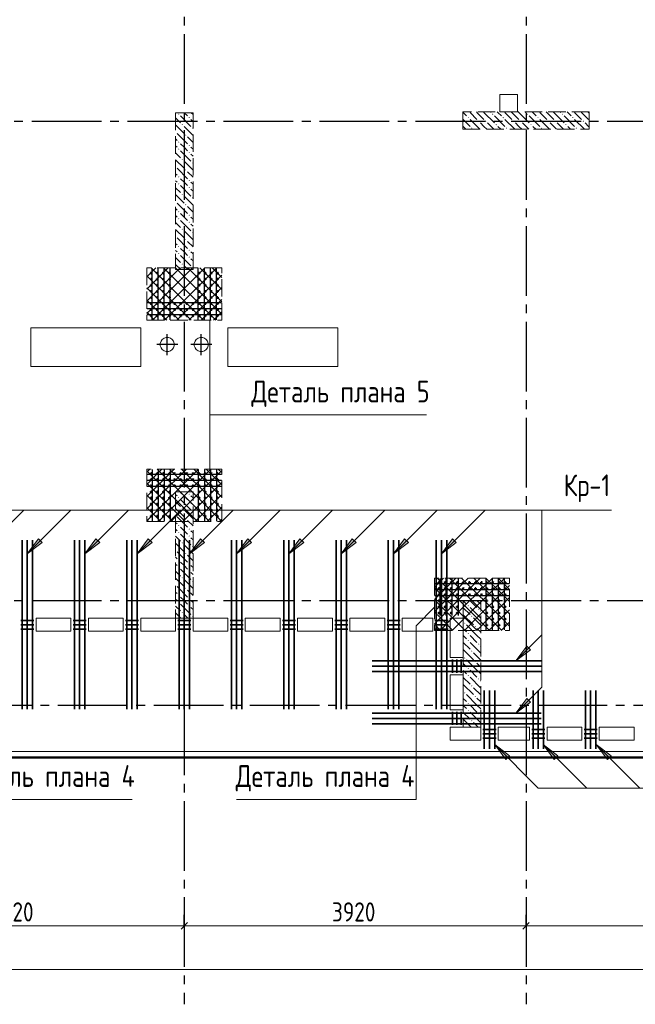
# Model space of a CAD drawing. Header units: millimetres. Extents: x 0 to 61017, y 0 to 42000.
# Tile 13 of 16: x 36872 to 43932, y 16970 to 28267. Entities that reach past the tile are written whole.
import ezdxf

# ---------------------------------------------------------------- set-up
doc = ezdxf.new("R2010")
doc.units = ezdxf.units.MM
doc.linetypes.add('______2', pattern=[270, 200, -70])
doc.linetypes.add('______5', pattern=[1100, 800, -100, 100, -100])
for name, color, linetype, lineweight, true_color in [('S1 Стержни арматуры фон', 7, '______2', 13, 0xa0a0a0), ('Вспомогательная арматура', 7, 'Continuous', 18, 0x656565), ('Поперечная арматура', 7, 'Continuous', 18, 0x5a2814), ('Поперечное армирование AW фон', 7, '______2', 13, 0xa0a0a0)]:
    doc.layers.add(name, color=color, linetype=linetype, lineweight=lineweight, true_color=true_color)
for name, color, linetype, lineweight in [('Standard', 7, 'Continuous', 25), ('ЖБ Перекрытие верхний уровень', 7, 'Continuous', 35), ('ЖБ Пилон', 7, 'Continuous', 35), ('Оси', 40, '______5', 18), ('Позиционная метка номер позиции', 7, 'Continuous', 13), ('Примечания', 7, 'Continuous', 25)]:
    doc.layers.add(name, color=color, linetype=linetype, lineweight=lineweight)
doc.styles.add('GOST 2.304-81', font='txt')

msp = doc.modelspace()

# ---------------------------------------------------------------- hatches: boundary and pattern name
at = {"layer": 'ЖБ Пилон', "linetype": 'Continuous', "lineweight": 18, "transparency": 33554687}
for points in [[(38690, 27183), (38697, 27190), (38703, 27183), (38697, 27177)], [(38810, 27143), (38817, 27150), (38823, 27143), (38817, 27137)], [(42010, 27143), (42017, 27150), (42023, 27143), (42017, 27137)], [(42290, 27183), (42297, 27190), (42303, 27183), (42297, 27177)], [(42410, 27143), (42417, 27150), (42423, 27143), (42417, 27137)], [(42690, 27183), (42697, 27190), (42703, 27183), (42697, 27177)], [(42810, 27143), (42817, 27150), (42823, 27143), (42817, 27137)], [(43090, 27183), (43097, 27190), (43103, 27183), (43097, 27177)], [(43210, 27143), (43217, 27150), (43223, 27143), (43217, 27137)], [(38730, 27063), (38737, 27070), (38743, 27063), (38737, 27057)], [(38850, 27023), (38857, 27030), (38860, 27027), (38860, 27020), (38857, 27017)], [(42050, 27023), (42057, 27030), (42063, 27023), (42057, 27017)], [(42130, 27103), (42137, 27110), (42143, 27103), (42137, 27097)], [(42210, 27103), (42217, 27110), (42223, 27103), (42217, 27097)], [(42330, 27063), (42337, 27070), (42343, 27063), (42337, 27057)], [(42450, 27023), (42457, 27030), (42463, 27023), (42457, 27017)], [(42530, 27103), (42537, 27110), (42543, 27103), (42537, 27097)], [(42610, 27103), (42617, 27110), (42623, 27103), (42617, 27097)], [(42730, 27063), (42737, 27070), (42743, 27063), (42737, 27057)], [(42850, 27023), (42857, 27030), (42863, 27023), (42857, 27017)], [(42930, 27103), (42937, 27110), (42943, 27103), (42937, 27097)], [(43010, 27103), (43017, 27110), (43023, 27103), (43017, 27097)], [(43130, 27063), (43137, 27070), (43143, 27063), (43137, 27057)], [(43250, 27023), (43257, 27030), (43263, 27023), (43257, 27017)], [(43330, 27103), (43337, 27110), (43343, 27103), (43337, 27097)], [(38660, 26987), (38663, 26983), (38660, 26980)], [(38770, 26943), (38777, 26950), (38783, 26943), (38777, 26937)], [(38690, 26863), (38697, 26870), (38703, 26863), (38697, 26857)], [(38690, 26783), (38697, 26790), (38703, 26783), (38697, 26777)], [(38810, 26823), (38817, 26830), (38823, 26823), (38817, 26817)], [(38730, 26663), (38737, 26670), (38743, 26663), (38737, 26657)], [(38810, 26743), (38817, 26750), (38823, 26743), (38817, 26737)], [(38660, 26587), (38663, 26583), (38660, 26580)], [(38770, 26543), (38777, 26550), (38783, 26543), (38777, 26537)], [(38850, 26623), (38857, 26630), (38860, 26627), (38860, 26620), (38857, 26617)], [(38690, 26463), (38697, 26470), (38703, 26463), (38697, 26457)], [(38690, 26383), (38697, 26390), (38703, 26383), (38697, 26377)], [(38810, 26423), (38817, 26430), (38823, 26423), (38817, 26417)], [(38810, 26343), (38817, 26350), (38823, 26343), (38817, 26337)], [(38730, 26263), (38737, 26270), (38743, 26263), (38737, 26257)], [(38850, 26223), (38857, 26230), (38860, 26227), (38860, 26220), (38857, 26217)], [(38660, 26187), (38663, 26183), (38660, 26180)], [(38770, 26143), (38777, 26150), (38783, 26143), (38777, 26137)], [(38690, 26063), (38697, 26070), (38703, 26063), (38697, 26057)], [(38690, 25983), (38697, 25990), (38703, 25983), (38697, 25977)], [(38810, 26023), (38817, 26030), (38823, 26023), (38817, 26017)], [(38810, 25943), (38817, 25950), (38823, 25943), (38817, 25937)], [(38660, 25787), (38663, 25783), (38660, 25780)], [(38730, 25863), (38737, 25870), (38743, 25863), (38737, 25857)], [(38850, 25823), (38857, 25830), (38860, 25827), (38860, 25820), (38857, 25817)], [(38690, 25663), (38697, 25670), (38703, 25663), (38697, 25657)], [(38770, 25743), (38777, 25750), (38783, 25743), (38777, 25737)], [(38690, 25583), (38697, 25590), (38703, 25583), (38697, 25577)], [(38810, 25623), (38817, 25630), (38823, 25623), (38817, 25617)], [(38810, 25543), (38817, 25550), (38823, 25543), (38817, 25537)], [(38730, 25463), (38737, 25470), (38743, 25463), (38737, 25457)], [(38850, 25423), (38857, 25430), (38860, 25427), (38860, 25420), (38857, 25417)], [(38810, 22823), (38817, 22830), (38823, 22823), (38817, 22817)], [(38690, 22783), (38697, 22790), (38703, 22783), (38697, 22777)], [(38810, 22743), (38817, 22750), (38823, 22743), (38817, 22737)], [(38730, 22663), (38737, 22670), (38743, 22663), (38737, 22657)], [(38850, 22623), (38857, 22630), (38860, 22627), (38860, 22620), (38857, 22617)], [(38660, 22587), (38663, 22583), (38660, 22580)], [(38770, 22543), (38777, 22550), (38783, 22543), (38777, 22537)], [(38690, 22463), (38697, 22470), (38703, 22463), (38697, 22457)], [(38690, 22383), (38697, 22390), (38703, 22383), (38697, 22377)], [(38810, 22423), (38817, 22430), (38823, 22423), (38817, 22417)], [(38730, 22263), (38737, 22270), (38743, 22263), (38737, 22257)], [(38810, 22343), (38817, 22350), (38823, 22343), (38817, 22337)], [(38660, 22187), (38663, 22183), (38660, 22180)], [(38770, 22143), (38777, 22150), (38783, 22143), (38777, 22137)], [(38850, 22223), (38857, 22230), (38860, 22227), (38860, 22220), (38857, 22217)], [(38690, 22063), (38697, 22070), (38703, 22063), (38697, 22057)], [(38690, 21983), (38697, 21990), (38703, 21983), (38697, 21977)], [(38810, 22023), (38817, 22030), (38823, 22023), (38817, 22017)], [(38810, 21943), (38817, 21950), (38823, 21943), (38817, 21937)], [(38730, 21863), (38737, 21870), (38743, 21863), (38737, 21857)], [(38850, 21823), (38857, 21830), (38860, 21827), (38860, 21820), (38857, 21817)], [(38660, 21787), (38663, 21783), (38660, 21780)], [(38770, 21743), (38777, 21750), (38783, 21743), (38777, 21737)], [(38690, 21663), (38697, 21670), (38703, 21663), (38697, 21657)], [(38690, 21583), (38697, 21590), (38703, 21583), (38697, 21577)], [(38810, 21623), (38817, 21630), (38823, 21623), (38817, 21617)], [(38730, 21463), (38737, 21470), (38743, 21463), (38737, 21457)], [(38810, 21543), (38817, 21550), (38823, 21543), (38817, 21537)], [(42010, 21543), (42017, 21550), (42023, 21543), (42017, 21537)], [(42130, 21503), (42137, 21510), (42143, 21503), (42137, 21497)], [(38850, 21423), (38857, 21430), (38860, 21427), (38860, 21420), (38857, 21417)], [(42050, 21423), (42057, 21430), (42063, 21423), (42057, 21417)], [(41970, 21343), (41977, 21350), (41983, 21343), (41977, 21337)], [(42090, 21303), (42097, 21310), (42103, 21303), (42097, 21297)], [(42010, 21223), (42017, 21230), (42023, 21223), (42017, 21217)], [(42010, 21143), (42017, 21150), (42023, 21143), (42017, 21137)], [(42050, 21023), (42057, 21030), (42063, 21023), (42057, 21017)], [(42130, 21103), (42137, 21110), (42143, 21103), (42137, 21097)], [(41970, 20943), (41977, 20950), (41983, 20943), (41977, 20937)], [(42090, 20903), (42097, 20910), (42103, 20903), (42097, 20897)], [(42010, 20823), (42017, 20830), (42023, 20823), (42017, 20817)], [(42010, 20743), (42017, 20750), (42023, 20743), (42017, 20737)], [(42130, 20703), (42137, 20710), (42143, 20703), (42137, 20697)], [(42050, 20623), (42057, 20630), (42063, 20623), (42057, 20617)], [(41970, 20543), (41977, 20550), (41983, 20543), (41977, 20537)], [(42090, 20503), (42097, 20510), (42103, 20503), (42097, 20497)], [(42010, 20423), (42017, 20430), (42023, 20423), (42017, 20417)], [(42010, 20343), (42017, 20350), (42023, 20343), (42017, 20337)], [(42050, 20223), (42057, 20230), (42063, 20223), (42057, 20217)], [(42130, 20303), (42137, 20310), (42143, 20303), (42137, 20297)]]:
    msp.add_hatch(color=7, dxfattribs=at).paths.add_polyline_path(points, flags=16)
at = {"layer": 'Позиционная метка номер позиции', "linetype": 'Continuous', "lineweight": 13, "transparency": 33554687}
for points in [[(37130, 22268), (36960, 22140), (37087, 22310)], [(37790, 22268), (37620, 22140), (37747, 22310)], [(38390, 22268), (38220, 22140), (38347, 22310)], [(38990, 22268), (38820, 22140), (38947, 22310)], [(39530, 22268), (39360, 22140), (39487, 22310)], [(40130, 22268), (39960, 22140), (40087, 22310)], [(40730, 22268), (40560, 22140), (40687, 22310)], [(41330, 22268), (41160, 22140), (41287, 22310)], [(41880, 22268), (41710, 22140), (41837, 22310)], [(42731, 21037), (42561, 20910), (42689, 21080)], [(42731, 20437), (42561, 20310), (42689, 20480)], [(42447, 19780), (42320, 19950), (42490, 19822)], [(43002, 19780), (42875, 19950), (43045, 19822)], [(43612, 19780), (43485, 19950), (43655, 19822)]]:
    msp.add_hatch(color=7, dxfattribs=at).paths.add_polyline_path(points, flags=16)

# ---------------------------------------------------------------- linework, layer by layer
at = {"layer": 'S1 Стержни арматуры фон', "color": 7, "linetype": 'Continuous', "lineweight": 35, "transparency": 33554687}
for p, q in [((36900, 22294), (36900, 20356)), ((36900, 22294), (36900, 20356)), ((36960, 22294), (36960, 20356)), ((36960, 22294), (36960, 20356)), ((37020, 22294), (37020, 20356)), ((37020, 22294), (37020, 20356)), ((37500, 22294), (37500, 20356)), ((37500, 22294), (37500, 20356)), ((37560, 22294), (37560, 20356)), ((37560, 22294), (37560, 20356)), ((37620, 22294), (37620, 20356)), ((37620, 22294), (37620, 20356)), ((38100, 22294), (38100, 20356)), ((38100, 22294), (38100, 20356)), ((38160, 22294), (38160, 20356)), ((38160, 22294), (38160, 20356)), ((38220, 22294), (38220, 20356)), ((38220, 22294), (38220, 20356)), ((38700, 22294), (38700, 20356)), ((38700, 22294), (38700, 20356)), ((38760, 22294), (38760, 20356)), ((38760, 22294), (38760, 20356)), ((38820, 22294), (38820, 20356)), ((38820, 22294), (38820, 20356)), ((39300, 22294), (39300, 20356)), ((39300, 22294), (39300, 20356)), ((39360, 22294), (39360, 20356)), ((39360, 22294), (39360, 20356)), ((39420, 22294), (39420, 20356)), ((39420, 22294), (39420, 20356)), ((39900, 22294), (39900, 20356)), ((39900, 22294), (39900, 20356)), ((39960, 22294), (39960, 20356)), ((39960, 22294), (39960, 20356)), ((40020, 22294), (40020, 20356)), ((40020, 22294), (40020, 20356)), ((40500, 22294), (40500, 20356)), ((40500, 22294), (40500, 20356)), ((40560, 22294), (40560, 20356)), ((40560, 22294), (40560, 20356)), ((40620, 22294), (40620, 20356)), ((40620, 22294), (40620, 20356)), ((41100, 22294), (41100, 20356)), ((41100, 22294), (41100, 20356)), ((41160, 22294), (41160, 20356)), ((41160, 22294), (41160, 20356)), ((41220, 22294), (41220, 20356)), ((41220, 22294), (41220, 20356)), ((41650, 22294), (41650, 20356)), ((41650, 22294), (41650, 20356)), ((41710, 22294), (41710, 20356)), ((41710, 22294), (41710, 20356)), ((41770, 22294), (41770, 20356)), ((41770, 22294), (41770, 20356)), ((42854, 20910), (40916, 20910)), ((42854, 20910), (40916, 20910)), ((42854, 20850), (40916, 20850)), ((42854, 20850), (40916, 20850)), ((42854, 20790), (40916, 20790)), ((42854, 20790), (40916, 20790)), ((42200, 19900), (42200, 20572)), ((42260, 19900), (42260, 20572)), ((42320, 19900), (42320, 20572)), ((42760, 19900), (42760, 20572)), ((42820, 19900), (42820, 20572)), ((42880, 19900), (42880, 20572)), ((43360, 19900), (43360, 20572)), ((43420, 19900), (43420, 20572)), ((43480, 19900), (43480, 20572)), ((42854, 20310), (40916, 20310)), ((42854, 20310), (40916, 20310)), ((42854, 20250), (40916, 20250)), ((42854, 20250), (40916, 20250)), ((42854, 20190), (40916, 20190)), ((42854, 20190), (40916, 20190))]:
    msp.add_line(p, q, dxfattribs=at)
at = {"layer": 'Standard', "color": 8, "linetype": '______5', "lineweight": -3, "transparency": 33554687}
for p, q in [((38565, 24420), (38565, 24660)), ((38955, 24420), (38955, 24660)), ((38685, 24540), (38445, 24540)), ((39075, 24540), (38835, 24540))]:
    msp.add_line(p, q, dxfattribs=at)
at = {"layer": 'Standard', "color": 251, "linetype": 'Continuous', "lineweight": -3, "true_color": 0x656565, "transparency": 33554687}
for p, q in [((38760, 17870), (38760, 17995)), ((42680, 17870), (42680, 17995)), ((38760, 17870), (38760, 17745)), ((38760, 17870), (38760, 17418)), ((42680, 17870), (42680, 17745)), ((42680, 17870), (42680, 17418))]:
    msp.add_line(p, q, dxfattribs=at)
at = {"layer": 'Standard', "color": 7, "linetype": 'Continuous', "lineweight": 13, "transparency": 33554687}
for p, q in [((34840, 17870), (38760, 17870)), ((38760, 17870), (42680, 17870)), ((42680, 17870), (45980, 17870)), ((49280, 17370), (7200, 17370))]:
    msp.add_line(p, q, dxfattribs=at)
at = {"layer": 'Standard', "color": 7, "linetype": 'Continuous', "lineweight": 25, "transparency": 33554687}
for p, q in [((38723, 17833), (38797, 17907)), ((42642, 17833), (42717, 17907))]:
    msp.add_line(p, q, dxfattribs=at)
at = {"layer": 'Standard', "color": 254, "linetype": 'Continuous', "lineweight": 50, "true_color": 0xc4c4ff, "transparency": 33554687}
msp.add_lwpolyline([(7025, 19800), (49780, 19800), (49780, 34900), (7025, 34900), (7025, 19800)], dxfattribs=at)
at = {"layer": 'Вспомогательная арматура', "color": 7, "linetype": 'Continuous', "lineweight": 25, "transparency": 33554687}
for p, q in [((38390, 24825), (38390, 25415)), ((38460, 24825), (38460, 25415)), ((38530, 24825), (38530, 25415)), ((38600, 24825), (38600, 25415)), ((38920, 24825), (38920, 25415)), ((38990, 24825), (38990, 25415)), ((39060, 24825), (39060, 25415)), ((39130, 24825), (39130, 25415)), ((39185, 25020), (38335, 25020)), ((39185, 24950), (38335, 24950)), ((39185, 24880), (38335, 24880)), ((39185, 23050), (38335, 23050)), ((38390, 23105), (38390, 22515)), ((38460, 23105), (38460, 22515)), ((38530, 23105), (38530, 22515)), ((38600, 23105), (38600, 22515)), ((38920, 23105), (38920, 22515)), ((38990, 23105), (38990, 22515)), ((39060, 23105), (39060, 22515)), ((39130, 23105), (39130, 22515)), ((39185, 22980), (38335, 22980)), ((39185, 22910), (38335, 22910)), ((41690, 21855), (41690, 21430)), ((41760, 21855), (41760, 21430)), ((41830, 21855), (41830, 21430)), ((41900, 21855), (41900, 21430)), ((42220, 21855), (42220, 21265)), ((42290, 21855), (42290, 21265)), ((42360, 21855), (42360, 21265)), ((42430, 21855), (42430, 21265)), ((41635, 21800), (42485, 21800)), ((41635, 21730), (42485, 21730)), ((41635, 21660), (42485, 21660))]:
    msp.add_line(p, q, dxfattribs=at)
at = {"layer": 'ЖБ Перекрытие верхний уровень', "color": 7, "linetype": 'Continuous', "lineweight": 18, "transparency": 33554687}
for p, q in [((42580, 27410), (42380, 27410)), ((42380, 27410), (42380, 27210)), ((42580, 27210), (42580, 27410)), ((42380, 27210), (42580, 27210)), ((38260, 24730), (37000, 24730)), ((37000, 24730), (37000, 24290)), ((38260, 24290), (38260, 24730)), ((40520, 24730), (39260, 24730)), ((39260, 24730), (39260, 24290)), ((40520, 24290), (40520, 24730)), ((38493, 24577), (38485, 24553)), ((38485, 24553), (38485, 24527)), ((38485, 24527), (38493, 24503)), ((38508, 24597), (38493, 24577)), ((38528, 24612), (38508, 24597)), ((38552, 24620), (38528, 24612)), ((38578, 24620), (38552, 24620)), ((38602, 24612), (38578, 24620)), ((38622, 24597), (38602, 24612)), ((38637, 24577), (38622, 24597)), ((38645, 24553), (38637, 24577)), ((38637, 24503), (38645, 24527)), ((38645, 24527), (38645, 24553)), ((38883, 24577), (38875, 24553)), ((38875, 24553), (38875, 24527)), ((38875, 24527), (38883, 24503)), ((38898, 24597), (38883, 24577)), ((38918, 24612), (38898, 24597)), ((38942, 24620), (38918, 24612)), ((38968, 24620), (38942, 24620)), ((38992, 24612), (38968, 24620)), ((39012, 24597), (38992, 24612)), ((39027, 24577), (39012, 24597)), ((39035, 24553), (39027, 24577)), ((39027, 24503), (39035, 24527)), ((39035, 24527), (39035, 24553)), ((38493, 24503), (38508, 24483)), ((38508, 24483), (38528, 24468)), ((38528, 24468), (38552, 24460)), ((38552, 24460), (38578, 24460)), ((38578, 24460), (38602, 24468)), ((38602, 24468), (38622, 24483)), ((38622, 24483), (38637, 24503)), ((38883, 24503), (38898, 24483)), ((38898, 24483), (38918, 24468)), ((38918, 24468), (38942, 24460)), ((38942, 24460), (38968, 24460)), ((38968, 24460), (38992, 24468)), ((38992, 24468), (39012, 24483)), ((39012, 24483), (39027, 24503)), ((37000, 24290), (38260, 24290)), ((39260, 24290), (40520, 24290)), ((37060, 21400), (37460, 21400)), ((37060, 21250), (37060, 21400)), ((37460, 21400), (37460, 21250)), ((37660, 21250), (37660, 21400)), ((37660, 21400), (38060, 21400)), ((38060, 21400), (38060, 21250)), ((38260, 21250), (38260, 21400)), ((38260, 21400), (38660, 21400)), ((38660, 21400), (38660, 21250)), ((38860, 21250), (38860, 21400)), ((38860, 21400), (39260, 21400)), ((39260, 21400), (39260, 21250)), ((39460, 21250), (39460, 21400)), ((39460, 21400), (39860, 21400)), ((39860, 21400), (39860, 21250)), ((40060, 21250), (40060, 21400)), ((40060, 21400), (40460, 21400)), ((40460, 21400), (40460, 21250)), ((40660, 21400), (41060, 21400)), ((40660, 21250), (40660, 21400)), ((41060, 21400), (41060, 21250)), ((41260, 21250), (41260, 21400)), ((41260, 21400), (41610, 21400)), ((41610, 21400), (41610, 21250)), ((41810, 20950), (41810, 21400)), ((41810, 21400), (41960, 21400)), ((41960, 21400), (41960, 20950)), ((37460, 21250), (37060, 21250)), ((38060, 21250), (37660, 21250)), ((38660, 21250), (38260, 21250)), ((39260, 21250), (38860, 21250)), ((39860, 21250), (39460, 21250)), ((40460, 21250), (40060, 21250)), ((41060, 21250), (40660, 21250)), ((41610, 21250), (41260, 21250)), ((41960, 20950), (41810, 20950)), ((41810, 20350), (41810, 20750)), ((41810, 20750), (41960, 20750)), ((41960, 20750), (41960, 20350)), ((41960, 20350), (41810, 20350)), ((41810, 20150), (42160, 20150)), ((41810, 20000), (41810, 20150)), ((42160, 20150), (42160, 20000)), ((42360, 20000), (42360, 20150)), ((42360, 20150), (42720, 20150)), ((42720, 20150), (42720, 20000)), ((42920, 20000), (42920, 20150)), ((42920, 20150), (43320, 20150)), ((43320, 20150), (43320, 20000)), ((43520, 20000), (43520, 20150)), ((43520, 20150), (43920, 20150)), ((43920, 20150), (43920, 20000)), ((42160, 20000), (41810, 20000)), ((42720, 20000), (42360, 20000)), ((43320, 20000), (42920, 20000)), ((43920, 20000), (43520, 20000)), ((28240, 19870), (49710, 19870))]:
    msp.add_line(p, q, dxfattribs=at)
at = {"layer": 'ЖБ Пилон', "color": 253, "linetype": '______2', "lineweight": 13, "true_color": 0xa0a0a0, "transparency": 33554687}
for p, q in [((38660, 27200), (38660, 25400)), ((38860, 27200), (38660, 27200)), ((38860, 25400), (38860, 27200)), ((43405, 27210), (41955, 27210)), ((41955, 27210), (41955, 27010)), ((43405, 27010), (43405, 27210)), ((41955, 27010), (43405, 27010)), ((38660, 25400), (38860, 25400)), ((38660, 22850), (38660, 21400)), ((38860, 22850), (38660, 22850)), ((38860, 21400), (38860, 22850)), ((41960, 21600), (41960, 20150)), ((42160, 21600), (41960, 21600)), ((42160, 20150), (42160, 21600)), ((38660, 21400), (38860, 21400)), ((41960, 20150), (42160, 20150))]:
    msp.add_line(p, q, dxfattribs=at)
at = {"layer": 'ЖБ Пилон', "color": 9, "linetype": 'Continuous', "lineweight": 18, "true_color": 0xc7c7c7, "transparency": 33554687}
for p, q in [((38660, 27140), (38717, 27083)), ((38717, 27163), (38837, 27043)), ((38797, 27163), (38760, 27200)), ((38837, 27123), (38860, 27100)), ((38840, 27200), (38860, 27180)), ((41957, 27203), (41955, 27205)), ((41955, 27125), (42037, 27043)), ((41997, 27163), (41957, 27203)), ((42037, 27203), (42117, 27123)), ((42037, 27123), (42150, 27010)), ((42117, 27203), (42110, 27210)), ((42117, 27203), (42197, 27123)), ((42190, 27210), (42197, 27203)), ((42197, 27203), (42317, 27083)), ((42270, 27210), (42277, 27203)), ((42317, 27163), (42437, 27043)), ((42357, 27203), (42350, 27210)), ((42397, 27163), (42357, 27203)), ((42437, 27203), (42517, 27123)), ((42437, 27123), (42550, 27010)), ((42517, 27203), (42510, 27210)), ((42517, 27203), (42597, 27123)), ((42590, 27210), (42597, 27203)), ((42597, 27203), (42717, 27083)), ((42670, 27210), (42677, 27203)), ((42717, 27163), (42837, 27043)), ((42757, 27203), (42750, 27210)), ((42797, 27163), (42757, 27203)), ((42837, 27203), (42917, 27123)), ((42837, 27123), (42950, 27010)), ((42917, 27203), (42910, 27210)), ((42917, 27203), (42997, 27123)), ((42990, 27210), (42997, 27203)), ((42997, 27203), (43117, 27083)), ((43070, 27210), (43077, 27203)), ((43117, 27163), (43237, 27043)), ((43157, 27203), (43150, 27210)), ((43197, 27163), (43157, 27203)), ((43237, 27203), (43317, 27123)), ((43237, 27123), (43350, 27010)), ((43317, 27203), (43310, 27210)), ((43317, 27203), (43397, 27123)), ((43390, 27210), (43397, 27203)), ((43397, 27203), (43405, 27195)), ((38660, 27060), (38757, 26963)), ((38757, 27043), (38860, 26940)), ((41957, 27043), (41990, 27010)), ((42197, 27043), (42157, 27083)), ((42230, 27010), (42197, 27043)), ((42237, 27083), (42310, 27010)), ((42357, 27043), (42390, 27010)), ((42597, 27043), (42557, 27083)), ((42630, 27010), (42597, 27043)), ((42637, 27083), (42710, 27010)), ((42757, 27043), (42790, 27010)), ((42997, 27043), (42957, 27083)), ((43030, 27010), (42997, 27043)), ((43037, 27083), (43110, 27010)), ((43157, 27043), (43190, 27010)), ((43397, 27043), (43357, 27083)), ((43405, 27035), (43397, 27043)), ((38660, 26900), (38677, 26883)), ((38677, 26963), (38797, 26843)), ((38860, 26860), (38797, 26923)), ((38660, 26820), (38677, 26803)), ((38757, 26803), (38717, 26843)), ((38797, 26763), (38757, 26803)), ((38837, 26803), (38860, 26780)), ((38660, 26740), (38717, 26683)), ((38717, 26763), (38837, 26643)), ((38837, 26723), (38860, 26700)), ((38660, 26660), (38757, 26563)), ((38677, 26563), (38797, 26443)), ((38757, 26643), (38860, 26540)), ((38660, 26500), (38677, 26483)), ((38757, 26403), (38717, 26443)), ((38860, 26460), (38797, 26523)), ((38660, 26420), (38677, 26403)), ((38660, 26340), (38717, 26283)), ((38717, 26363), (38837, 26243)), ((38797, 26363), (38757, 26403)), ((38837, 26403), (38860, 26380)), ((38837, 26323), (38860, 26300)), ((38660, 26260), (38757, 26163)), ((38757, 26243), (38860, 26140)), ((38660, 26100), (38677, 26083)), ((38677, 26163), (38797, 26043)), ((38860, 26060), (38797, 26123)), ((38660, 26020), (38677, 26003)), ((38757, 26003), (38717, 26043)), ((38797, 25963), (38757, 26003)), ((38837, 26003), (38860, 25980)), ((38660, 25940), (38717, 25883)), ((38717, 25963), (38837, 25843)), ((38837, 25923), (38860, 25900)), ((38660, 25860), (38757, 25763)), ((38677, 25763), (38797, 25643)), ((38757, 25843), (38860, 25740)), ((38660, 25700), (38677, 25683)), ((38860, 25660), (38797, 25723)), ((38660, 25620), (38677, 25603)), ((38660, 25540), (38717, 25483)), ((38757, 25603), (38717, 25643)), ((38717, 25563), (38837, 25443)), ((38797, 25563), (38757, 25603)), ((38837, 25603), (38860, 25580)), ((38660, 25460), (38720, 25400)), ((38757, 25443), (38800, 25400)), ((38837, 25523), (38860, 25500)), ((38757, 22803), (38717, 22843)), ((38790, 22850), (38797, 22843)), ((38660, 22820), (38677, 22803)), ((38660, 22740), (38717, 22683)), ((38717, 22763), (38837, 22643)), ((38797, 22763), (38757, 22803)), ((38837, 22803), (38860, 22780)), ((38837, 22723), (38860, 22700)), ((38660, 22660), (38757, 22563)), ((38757, 22643), (38860, 22540)), ((38660, 22500), (38677, 22483)), ((38677, 22563), (38797, 22443)), ((38860, 22460), (38797, 22523)), ((38660, 22420), (38677, 22403)), ((38757, 22403), (38717, 22443)), ((38797, 22363), (38757, 22403)), ((38837, 22403), (38860, 22380)), ((38660, 22340), (38717, 22283)), ((38660, 22260), (38757, 22163)), ((38717, 22363), (38837, 22243)), ((38837, 22323), (38860, 22300)), ((38677, 22163), (38797, 22043)), ((38757, 22243), (38860, 22140)), ((38660, 22100), (38677, 22083)), ((38757, 22003), (38717, 22043)), ((38860, 22060), (38797, 22123)), ((38660, 22020), (38677, 22003)), ((38660, 21940), (38717, 21883)), ((38717, 21963), (38837, 21843)), ((38797, 21963), (38757, 22003)), ((38837, 22003), (38860, 21980)), ((38837, 21923), (38860, 21900)), ((38660, 21860), (38757, 21763)), ((38757, 21843), (38860, 21740)), ((38660, 21700), (38677, 21683)), ((38677, 21763), (38797, 21643)), ((38860, 21660), (38797, 21723)), ((38660, 21620), (38677, 21603)), ((38757, 21603), (38717, 21643)), ((38797, 21563), (38757, 21603)), ((38837, 21603), (38860, 21580)), ((41997, 21563), (41960, 21600)), ((42040, 21600), (42117, 21523)), ((42120, 21600), (42160, 21560)), ((38660, 21540), (38717, 21483)), ((38717, 21563), (38837, 21443)), ((38837, 21523), (38860, 21500)), ((41960, 21520), (42037, 21443)), ((42037, 21523), (42157, 21403)), ((42160, 21480), (42157, 21483)), ((38660, 21460), (38720, 21400)), ((38757, 21443), (38800, 21400)), ((41960, 21440), (42077, 21323)), ((42160, 21320), (42077, 21403)), ((41960, 21280), (41997, 21243)), ((42117, 21203), (41997, 21323)), ((42117, 21283), (42160, 21240)), ((41997, 21163), (41960, 21200)), ((42037, 21203), (42117, 21123)), ((42117, 21203), (42160, 21160)), ((41960, 21120), (42037, 21043)), ((41960, 21040), (42077, 20923)), ((42037, 21123), (42157, 21003)), ((42160, 21080), (42157, 21083)), ((42117, 20803), (41997, 20923)), ((42160, 20920), (42077, 21003)), ((41960, 20880), (41997, 20843)), ((41997, 20763), (41960, 20800)), ((42037, 20803), (42117, 20723)), ((42117, 20883), (42160, 20840)), ((42117, 20803), (42160, 20760)), ((41960, 20720), (42037, 20643)), ((42037, 20723), (42157, 20603)), ((42160, 20680), (42157, 20683)), ((41960, 20640), (42077, 20523)), ((42160, 20520), (42077, 20603)), ((41960, 20480), (41997, 20443)), ((42117, 20403), (41997, 20523)), ((42117, 20483), (42160, 20440)), ((41997, 20363), (41960, 20400)), ((42037, 20403), (42117, 20323)), ((42117, 20403), (42160, 20360)), ((41960, 20320), (42037, 20243)), ((41960, 20240), (42050, 20150)), ((42037, 20323), (42157, 20203)), ((42160, 20280), (42157, 20283)), ((42130, 20150), (42077, 20203))]:
    msp.add_line(p, q, dxfattribs=at)
at = {"layer": 'Оси', "color": 8, "linetype": '______5', "lineweight": -3, "transparency": 33554687}
for p, q in [((38760, 35800), (38760, 16970)), ((42680, 35800), (42680, 16970)), ((49910, 27100), (4600, 27100)), ((49910, 21600), (4600, 21600)), ((50210, 20400), (4600, 20400))]:
    msp.add_line(p, q, dxfattribs=at)
at = {"layer": 'Позиционная метка номер позиции', "color": 7, "linetype": 'Continuous', "lineweight": 13, "transparency": 33554687}
for p, q in [((36420, 22140), (36920, 22640)), ((36960, 22140), (37460, 22640)), ((37620, 22140), (38120, 22640)), ((38220, 22140), (38720, 22640)), ((38820, 22140), (39320, 22640)), ((39360, 22140), (39860, 22640)), ((39960, 22140), (40460, 22640)), ((40560, 22140), (41060, 22640)), ((41160, 22140), (41660, 22640)), ((41710, 22140), (42210, 22640)), ((36960, 22140), (37087, 22310)), ((37130, 22268), (36960, 22140)), ((37087, 22310), (37130, 22268)), ((37108, 22289), (37119, 22300)), ((37620, 22140), (37747, 22310)), ((37790, 22268), (37620, 22140)), ((37747, 22310), (37790, 22268)), ((37768, 22289), (37779, 22300)), ((38220, 22140), (38347, 22310)), ((38390, 22268), (38220, 22140)), ((38347, 22310), (38390, 22268)), ((38368, 22289), (38379, 22300)), ((38820, 22140), (38947, 22310)), ((38990, 22268), (38820, 22140)), ((38947, 22310), (38990, 22268)), ((38968, 22289), (38979, 22300)), ((39360, 22140), (39487, 22310)), ((39530, 22268), (39360, 22140)), ((39487, 22310), (39530, 22268)), ((39508, 22289), (39519, 22300)), ((39960, 22140), (40087, 22310)), ((40130, 22268), (39960, 22140)), ((40087, 22310), (40130, 22268)), ((40108, 22289), (40119, 22300)), ((40560, 22140), (40687, 22310)), ((40730, 22268), (40560, 22140)), ((40687, 22310), (40730, 22268)), ((40708, 22289), (40719, 22300)), ((41160, 22140), (41287, 22310)), ((41330, 22268), (41160, 22140)), ((41287, 22310), (41330, 22268)), ((41308, 22289), (41319, 22300)), ((41710, 22140), (41837, 22310)), ((41880, 22268), (41710, 22140)), ((41837, 22310), (41880, 22268)), ((41858, 22289), (41869, 22300)), ((36960, 22140), (36960, 22140)), ((36960, 22140), (36960, 22140)), ((36960, 22140), (36960, 22140)), ((37620, 22140), (37620, 22140)), ((37620, 22140), (37620, 22140)), ((37620, 22140), (37620, 22140)), ((38220, 22140), (38220, 22140)), ((38220, 22140), (38220, 22140)), ((38220, 22140), (38220, 22140)), ((38820, 22140), (38820, 22140)), ((38820, 22140), (38820, 22140)), ((38820, 22140), (38820, 22140)), ((39360, 22140), (39360, 22140)), ((39360, 22140), (39360, 22140)), ((39360, 22140), (39360, 22140)), ((39960, 22140), (39960, 22140)), ((39960, 22140), (39960, 22140)), ((39960, 22140), (39960, 22140)), ((40560, 22140), (40560, 22140)), ((40560, 22140), (40560, 22140)), ((40560, 22140), (40560, 22140)), ((41160, 22140), (41160, 22140)), ((41160, 22140), (41160, 22140)), ((41160, 22140), (41160, 22140)), ((41710, 22140), (41710, 22140)), ((41710, 22140), (41710, 22140)), ((41710, 22140), (41710, 22140)), ((42561, 20910), (42861, 21210)), ((42561, 20910), (42689, 21080)), ((42731, 21037), (42561, 20910)), ((42689, 21080), (42731, 21037)), ((42710, 21058), (42720, 21069)), ((42561, 20910), (42561, 20910)), ((42561, 20910), (42561, 20910)), ((42561, 20910), (42561, 20910)), ((42561, 20310), (42689, 20480)), ((42689, 20480), (42731, 20437)), ((42710, 20458), (42720, 20469)), ((42731, 20437), (42561, 20310)), ((42561, 20310), (42561, 20310)), ((42561, 20310), (42561, 20310)), ((42561, 20310), (42561, 20310)), ((42320, 19950), (42320, 19950)), ((42320, 19950), (42320, 19950)), ((42320, 19950), (42320, 19950)), ((42320, 19950), (42490, 19822)), ((42447, 19780), (42320, 19950)), ((42875, 19950), (42875, 19950)), ((42875, 19950), (42875, 19950)), ((42875, 19950), (42875, 19950)), ((42875, 19950), (43045, 19822)), ((43002, 19780), (42875, 19950)), ((43485, 19950), (43485, 19950)), ((43485, 19950), (43485, 19950)), ((43485, 19950), (43485, 19950)), ((43485, 19950), (43655, 19822)), ((43612, 19780), (43485, 19950)), ((42490, 19822), (42447, 19780)), ((42468, 19801), (42479, 19791)), ((43045, 19822), (43002, 19780)), ((43023, 19801), (43034, 19791)), ((43655, 19822), (43612, 19780)), ((43633, 19801), (43644, 19791))]:
    msp.add_line(p, q, dxfattribs=at)
for points in [[(35091, 20310), (34791, 20610), (34791, 22640), (43661, 22640)], [(35864, 22140), (36364, 22640), (43661, 22640)], [(42561, 20310), (42861, 20610), (42861, 22640), (43661, 22640)], [(42320, 19950), (42820, 19450), (46340, 19450)], [(42875, 19950), (43375, 19450), (44175, 19450)], [(43485, 19950), (43985, 19450), (44785, 19450)]]:
    msp.add_lwpolyline(points, dxfattribs=at)
at = {"layer": 'Поперечная арматура', "color": 7, "linetype": 'Continuous', "lineweight": 50, "transparency": 33554687}
for centre in [(38380, 25360), (38450, 25360), (38520, 25360), (38590, 25360), (38930, 25360), (39000, 25360), (39070, 25360), (39140, 25360), (38380, 25290), (38380, 25220), (38450, 25290), (38450, 25220), (38520, 25290), (38520, 25220), (38590, 25290), (38590, 25220), (38930, 25290), (38930, 25220), (39000, 25290), (39000, 25220), (39070, 25290), (39070, 25220), (39140, 25290), (39140, 25220), (38380, 25150), (38380, 25080), (38450, 25150), (38450, 25080), (38520, 25150), (38520, 25080), (38590, 25150), (38590, 25080), (38930, 25150), (38930, 25080), (39000, 25150), (39000, 25080), (39070, 25150), (39070, 25080), (39140, 25150), (39140, 25080), (38380, 25010), (38450, 25010), (38520, 25010), (38590, 25010), (38650, 25010), (38720, 25010), (38790, 25010), (38860, 25010), (38930, 25010), (39000, 25010), (39070, 25010), (39140, 25010), (38380, 24940), (38380, 24870), (38450, 24940), (38450, 24870), (38520, 24940), (38520, 24870), (38590, 24940), (38590, 24870), (38650, 24940), (38650, 24870), (38720, 24940), (38720, 24870), (38790, 24940), (38790, 24870), (38860, 24940), (38860, 24870), (38930, 24940), (38930, 24870), (39000, 24940), (39000, 24870), (39070, 24940), (39070, 24870), (39140, 24940), (39140, 24870), (38380, 23060), (38450, 23060), (38520, 23060), (38590, 23060), (38650, 23060), (38720, 23060), (38790, 23060), (38860, 23060), (38930, 23060), (39000, 23060), (39070, 23060), (39140, 23060), (38380, 22990), (38450, 22990), (38520, 22990), (38590, 22990), (38650, 22990), (38720, 22990), (38790, 22990), (38860, 22990), (38930, 22990), (39000, 22990), (39070, 22990), (39140, 22990), (38380, 22920), (38380, 22850), (38450, 22920), (38450, 22850), (38520, 22920), (38520, 22850), (38590, 22920), (38590, 22850), (38650, 22920), (38720, 22920), (38790, 22920), (38860, 22920), (38930, 22920), (38930, 22850), (39000, 22920), (39000, 22850), (39070, 22920), (39070, 22850), (39140, 22920), (39140, 22850), (38380, 22780), (38380, 22710), (38450, 22780), (38450, 22710), (38520, 22780), (38520, 22710), (38590, 22780), (38590, 22710), (38930, 22780), (38930, 22710), (39000, 22780), (39000, 22710), (39070, 22780), (39070, 22710), (39140, 22780), (39140, 22710), (38380, 22640), (38450, 22640), (38520, 22640), (38590, 22640), (38930, 22640), (39000, 22640), (39070, 22640), (39140, 22640), (38380, 22570), (38450, 22570), (38520, 22570), (38590, 22570), (38930, 22570), (39000, 22570), (39070, 22570), (39140, 22570), (41680, 21810), (41750, 21810), (41820, 21810), (41890, 21810), (41960, 21810), (42030, 21810), (42100, 21810), (42170, 21810), (42230, 21810), (42300, 21810), (42370, 21810), (42440, 21810), (41680, 21740), (41750, 21740), (41820, 21740), (41890, 21740), (41960, 21740), (42030, 21740), (42100, 21740), (42170, 21740), (42230, 21740), (42300, 21740), (42370, 21740), (42440, 21740), (41680, 21670), (41680, 21600), (41750, 21670), (41750, 21600), (41820, 21670), (41820, 21600), (41890, 21670), (41890, 21600), (41960, 21670), (42030, 21670), (42100, 21670), (42170, 21670), (42230, 21670), (42230, 21600), (42300, 21670), (42300, 21600), (42370, 21670), (42370, 21600), (42440, 21670), (42440, 21600), (41680, 21530), (41680, 21460), (41750, 21530), (41750, 21460), (41820, 21530), (41820, 21460), (41890, 21530), (41890, 21460), (42230, 21530), (42230, 21460), (42300, 21530), (42300, 21460), (42370, 21530), (42370, 21460), (42440, 21530), (42440, 21460), (42230, 21390), (42300, 21390), (42370, 21390), (42440, 21390), (42230, 21320), (42300, 21320), (42370, 21320), (42440, 21320)]:
    msp.add_circle(centre, 5, dxfattribs=at)
at = {"layer": 'Поперечное армирование AW фон', "color": 7, "linetype": 'Continuous', "lineweight": 35, "transparency": 33554687}
for p, q in [((36885, 21375), (37035, 21375)), ((37485, 21375), (37635, 21375)), ((38085, 21375), (38235, 21375)), ((38685, 21375), (38835, 21375)), ((39285, 21375), (39435, 21375)), ((39885, 21375), (40035, 21375)), ((40485, 21375), (40635, 21375)), ((41085, 21375), (41235, 21375)), ((41635, 21375), (41785, 21375)), ((36885, 21325), (37035, 21325)), ((36885, 21275), (37035, 21275)), ((37485, 21325), (37635, 21325)), ((37485, 21275), (37635, 21275)), ((38085, 21325), (38235, 21325)), ((38085, 21275), (38235, 21275)), ((38685, 21325), (38835, 21325)), ((38685, 21275), (38835, 21275)), ((39285, 21325), (39435, 21325)), ((39285, 21275), (39435, 21275)), ((39885, 21325), (40035, 21325)), ((39885, 21275), (40035, 21275)), ((40485, 21325), (40635, 21325)), ((40485, 21275), (40635, 21275)), ((41085, 21325), (41235, 21325)), ((41085, 21275), (41235, 21275)), ((41635, 21325), (41785, 21325)), ((41635, 21275), (41785, 21275)), ((41835, 20775), (41835, 20925)), ((41885, 20775), (41885, 20925)), ((41935, 20775), (41935, 20925)), ((41835, 20175), (41835, 20325)), ((41885, 20175), (41885, 20325)), ((41935, 20175), (41935, 20325)), ((42335, 20125), (42185, 20125)), ((42895, 20125), (42745, 20125)), ((43495, 20125), (43345, 20125)), ((42335, 20075), (42185, 20075)), ((42335, 20025), (42185, 20025)), ((42895, 20075), (42745, 20075)), ((42895, 20025), (42745, 20025)), ((43495, 20075), (43345, 20075)), ((43495, 20025), (43345, 20025))]:
    msp.add_line(p, q, dxfattribs=at)
at = {"layer": 'Примечания', "color": 252, "linetype": 'Continuous', "lineweight": 13, "true_color": 0x8f8f8f, "transparency": 33554687}
for p, q in [((38330, 25316), (38434, 25420)), ((38330, 25176), (38574, 25420)), ((38330, 25036), (38714, 25420)), ((38330, 24896), (38854, 25420)), ((38380, 25420), (38980, 24820)), ((38394, 24820), (38994, 25420)), ((38520, 25420), (39120, 24820)), ((38534, 24820), (39134, 25420)), ((38660, 25420), (39190, 24890)), ((38800, 25420), (39190, 25030)), ((38940, 25420), (39190, 25170)), ((39080, 25420), (39190, 25310)), ((38330, 25330), (38840, 24820)), ((38674, 24820), (39190, 25336)), ((38814, 24820), (39190, 25196)), ((38330, 25190), (38700, 24820)), ((38330, 25050), (38560, 24820)), ((38954, 24820), (39190, 25056)), ((38330, 24910), (38420, 24820)), ((39094, 24820), (39190, 24916)), ((38330, 23076), (38364, 23110)), ((38330, 22936), (38504, 23110)), ((38330, 23090), (38617, 22803)), ((38337, 22803), (38644, 23110)), ((38450, 23110), (38757, 22803)), ((38477, 22803), (38784, 23110)), ((38590, 23110), (38897, 22803)), ((38617, 22803), (38924, 23110)), ((38730, 23110), (39037, 22803)), ((38757, 22803), (39064, 23110)), ((38870, 23110), (39177, 22803)), ((38897, 22803), (39190, 23096)), ((39010, 23110), (39190, 22930)), ((39150, 23110), (39190, 23070)), ((38330, 22950), (38477, 22803)), ((39037, 22803), (39190, 22956)), ((38330, 22810), (38337, 22803)), ((38330, 22796), (38337, 22803)), ((38330, 22656), (38477, 22803)), ((38330, 22516), (38617, 22803)), ((38337, 22803), (38630, 22510)), ((38464, 22510), (38757, 22803)), ((38477, 22803), (38770, 22510)), ((38604, 22510), (38897, 22803)), ((38617, 22803), (38910, 22510)), ((38744, 22510), (39037, 22803)), ((38757, 22803), (39050, 22510)), ((38884, 22510), (39177, 22803)), ((38897, 22803), (39190, 22510)), ((39037, 22803), (39190, 22650)), ((39177, 22803), (39190, 22816)), ((39177, 22803), (39190, 22790)), ((38330, 22670), (38490, 22510)), ((39024, 22510), (39190, 22676)), ((38330, 22530), (38350, 22510)), ((39164, 22510), (39190, 22536)), ((41630, 21756), (41734, 21860)), ((41630, 21616), (41874, 21860)), ((41630, 21476), (42014, 21860)), ((41660, 21860), (42117, 21403)), ((41697, 21403), (42154, 21860)), ((41800, 21860), (42257, 21403)), ((41837, 21403), (42294, 21860)), ((41940, 21860), (42397, 21403)), ((41977, 21403), (42397, 21823)), ((42080, 21860), (42397, 21543)), ((42220, 21860), (42397, 21683)), ((42360, 21860), (42397, 21823)), ((42397, 21823), (42434, 21860)), ((42397, 21823), (42490, 21730)), ((41630, 21750), (41977, 21403)), ((42397, 21683), (42490, 21776)), ((41630, 21610), (41837, 21403)), ((42117, 21403), (42397, 21683)), ((42397, 21683), (42490, 21590)), ((42397, 21543), (42490, 21636)), ((41630, 21470), (41697, 21403)), ((42257, 21403), (42397, 21543)), ((42397, 21543), (42490, 21450)), ((42397, 21403), (42490, 21496)), ((41630, 21336), (41697, 21403)), ((41694, 21260), (41837, 21403)), ((41697, 21403), (41840, 21260)), ((41834, 21260), (41977, 21403)), ((41837, 21403), (41980, 21260)), ((41974, 21260), (42117, 21403)), ((41977, 21403), (42120, 21260)), ((42114, 21260), (42257, 21403)), ((42117, 21403), (42260, 21260)), ((42254, 21260), (42397, 21403)), ((42257, 21403), (42397, 21263)), ((42397, 21403), (42490, 21310)), ((42397, 21263), (42490, 21356)), ((41630, 21330), (41700, 21260)), ((42394, 21260), (42397, 21263)), ((42397, 21263), (42400, 21260))]:
    msp.add_line(p, q, dxfattribs=at)
at = {"layer": 'Примечания', "color": 7, "linetype": '______2', "lineweight": 13, "transparency": 33554687}
for p, q in [((39190, 25420), (38330, 25420)), ((38330, 25420), (38330, 24820)), ((39190, 24820), (39190, 25420)), ((38330, 24820), (39190, 24820)), ((39190, 23110), (38330, 23110)), ((38330, 23110), (38330, 22510)), ((39190, 22510), (39190, 23110)), ((38330, 22510), (39190, 22510)), ((42490, 21860), (41630, 21860)), ((41630, 21860), (41630, 21260)), ((42490, 21260), (42490, 21860)), ((41630, 21260), (42490, 21260))]:
    msp.add_line(p, q, dxfattribs=at)
at = {"layer": 'Примечания', "color": 7, "linetype": 'Continuous', "lineweight": 13, "transparency": 33554687}
for points in [[(39052, 24820), (39052, 23733), (41538, 23733)], [(39052, 23110), (39052, 23733), (41538, 23733)], [(35890, 21526), (36102, 21314), (36102, 19321), (38161, 19321)], [(41630, 21526), (41418, 21314), (41418, 19321), (39359, 19321)]]:
    msp.add_lwpolyline(points, dxfattribs=at)

# ---------------------------------------------------------------- texts
at = {"layer": 'Standard', "color": 7, "linetype": 'Continuous', "lineweight": 25, "transparency": 33554687, "attachment_point": 7, "style": 'GOST 2.304-81'}
for s, insert, char_height, width in [('Кр-1', (43111, 22732), 250, 675.67), ('3920', (36534, 17920), 220, 657.05), ('3920', (40454, 17920), 220, 657.05)]:
    msp.add_mtext(s, dxfattribs=dict(at, insert=insert, char_height=char_height, width=width))
at = {"layer": 'Примечания', "color": 7, "linetype": 'Continuous', "lineweight": 25, "transparency": 33554687, "char_height": 250, "attachment_point": 7, "style": 'GOST 2.304-81'}
for s, insert, width in [('Деталь\\~плана\\~5', (39530, 23824), 2132.45), ('Деталь\\~плана\\~4', (36144, 19413), 2150.15), ('Деталь\\~плана\\~4', (39351, 19413), 2150.15)]:
    msp.add_mtext(s, dxfattribs=dict(at, insert=insert, width=width))

doc.saveas('drawing.dxf')
